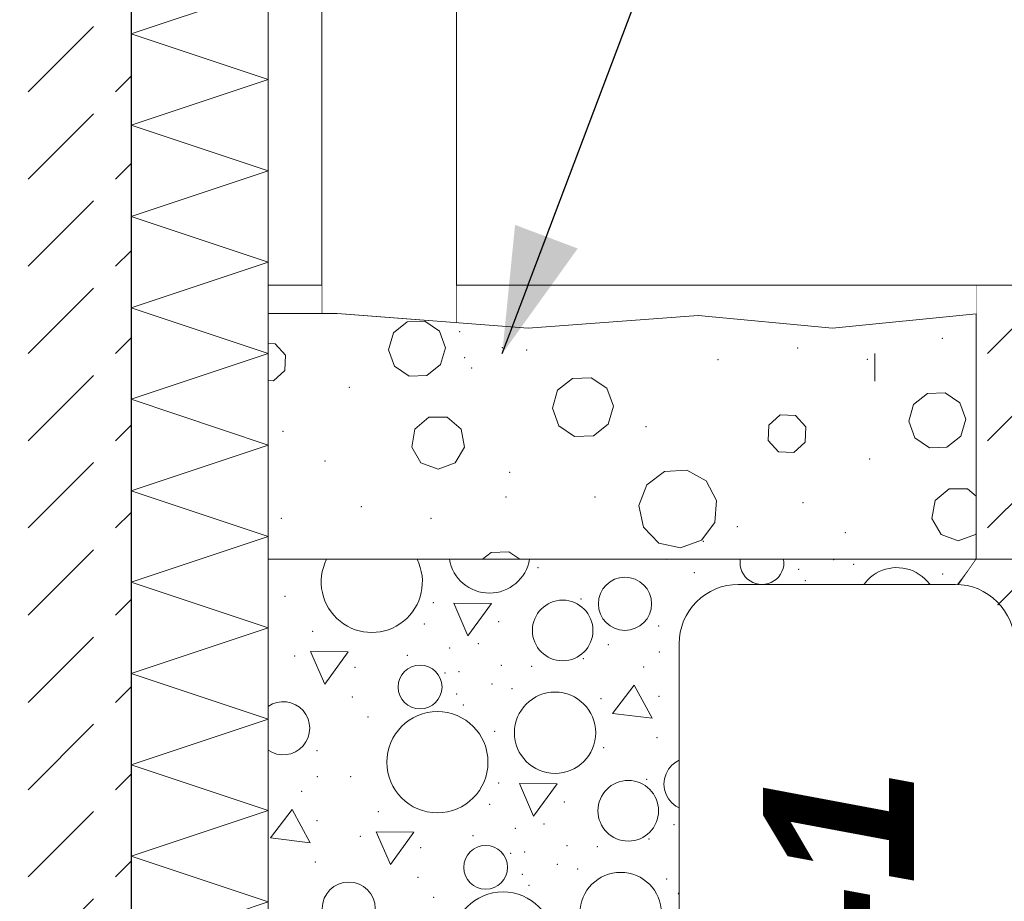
# Model space of a CAD drawing. Header units: millimetres. Extents: x -12989 to 381717, y -50461 to 30884.
# Tile 47 of 63: x 378357 to 379076, y -46360 to -45717. Entities that reach past the tile are written whole.
import ezdxf

# ---------------------------------------------------------------- set-up
doc = ezdxf.new("R2010")
doc.units = ezdxf.units.MM
doc.header["$MEASUREMENT"] = 0
doc.linetypes.add('Wipeout_Contour', pattern=[1000, 0, -1000])
for name, color, linetype in [('A_OPASKA', 7, 'Continuous'), ('A_OZN_ODNOSNIKI', 7, 'Continuous'), ('A_WYPEŁNIENIA RYSUNKI', 7, 'Continuous'), ('Nowe_A__SCIANY', 7, 'Continuous'), ('Nowe_A__STROPY', 7, 'Continuous'), ('Nowe_A_WN_WYPOSAZENIE', 7, 'Continuous'), ('Nowe_A_WYM', 7, 'Continuous')]:
    doc.layers.add(name, color=color, linetype=linetype)
for name, color, linetype, lineweight in [('A_OPASKA_Nr_pióra__1', 7, 'Continuous', 13), ('A_OPASKA_Nr_pióra__7', 7, 'Continuous', 13), ('A_OPASKA_Nr_pióra__90', 7, 'Continuous', 13), ('A_OZN_ODNOSNIKI_Nr_pióra__6', 7, 'Continuous', 13), ('A_OZN_ODNOSNIKI_Nr_pióra__85', 7, 'Continuous', 13), ('A_WYPEŁNIENIA RYSUNKI_Nr_pióra__18', 9, 'Continuous', 13), ('Nowe_A__DACHY_WIEZBA_Nr_pióra__41', 7, 'Continuous', 15), ('Nowe_A__SCIANY_Nr_pióra__27', 7, 'Continuous', 25), ('Nowe_A__SCIANY_Nr_pióra__47', 7, 'Continuous', 15), ('Nowe_A__STROPY_Nr_pióra__69', 7, 'Continuous', 13), ('Nowe_A_OZN_ODNOSNIKI_Nr_pióra__85', 7, 'Continuous', 13), ('Nowe_A_WN_WYPOSAZENIE_Nr_pióra__2', 7, 'Continuous', 13), ('Nowe_A_WYM_Nr_pióra__1', 7, 'Continuous', 13), ('Nowe_A_WYM_Nr_pióra__45', 7, 'Continuous', 15), ('Nowe_A_WYM_Nr_pióra__85', 7, 'Continuous', 13)]:
    doc.layers.add(name, color=color, linetype=linetype, lineweight=lineweight)
for name, color, linetype, lineweight, true_color in [('A_OPASKA_Nr_pióra__163', 7, 'Continuous', 5, 0x6a6a6a), ('A_OPASKA_Nr_pióra__178', 7, 'Continuous', 5, 0x6a6a6a), ('Nowe_A__SCIANY_Nr_pióra__169', 7, 'Continuous', 5, 0x6a6a6a), ('Nowe_A__SCIANY_Nr_pióra__174', 7, 'Continuous', 5, 0x6a6a6a), ('Nowe_A__STROPY_Nr_pióra__169', 7, 'Continuous', 5, 0x6a6a6a), ('Nowe_A__STROPY_Nr_pióra__178', 7, 'Continuous', 5, 0x6a6a6a)]:
    doc.layers.add(name, color=color, linetype=linetype, lineweight=lineweight, true_color=true_color)
doc.styles.add('STYL_AUTOMATYCZNY_5', font='arial.ttf')
doc.styles.add('STYL_AUTOMATYCZNY_6', font='arial.ttf')
doc.dimstyles.new('STYL_AUTOMATYCZNY__1', dxfattribs={"dimtxt": 139.999998, "dimasz": 57, "dimexe": 0.18, "dimexo": 0.0625, "dimgap": 0, "dimtad": 1, "dimdec": 0, "dimlfac": 0.1, "dimzin": 0, "dimdsep": 46, "dimtxsty": 'STYL_AUTOMATYCZNY_5', "dimblk": 'ARROWHEAD_6', "dimblk1": 'ARROWHEAD_6', "dimblk2": 'ARROWHEAD_6', "dimcen": 0.09, "dimse1": 1, "dimse2": 1, "dimclrd": 7, "dimclre": 7, "dimclrt": 7, "dimadec": 0, "dimazin": 0, "dimtfac": 1, "dimtdec": 4, "dimtmove": 0, "dimatfit": 3, "dimfxl": 0, "dimtolj": 1, "dimtzin": 0, "dimarcsym": 0})
doc.dimstyles.new('STYL_AUTOMATYCZNY__3', dxfattribs={"dimtxt": 0.18, "dimasz": 91.2, "dimexe": 0.18, "dimexo": 0.0625, "dimgap": 0, "dimtad": 0, "dimtih": 1, "dimtoh": 1, "dimdec": 4, "dimzin": 0, "dimdsep": 46, "dimcen": 0.09, "dimadec": 0, "dimazin": 0, "dimtfac": 1, "dimtdec": 4, "dimtmove": 0, "dimatfit": 3, "dimldrblk": 'ARROWHEAD_5', "dimfxl": 0, "dimtolj": 1, "dimtzin": 0, "dimarcsym": 0})
pattern_1 = [(0, (363535.4, -45960.6), (0, 233.827), [14.625, -120.375]), (0, (363602.9, -45843.68), (0, 233.827), [14.625, -120.375]), (60, (363535.4, -45960.6), (-202.5, 116.9134), [14.625, -120.375]), (60, (363670.4, -45960.6), (-202.5, 116.9134), [14.625, -120.375]), (120, (363550.03, -45960.6), (202.5, 116.9134), [14.625, -120.375]), (120, (363685.03, -45960.6), (202.5, 116.9134), [14.625, -120.375]), (0, (363535.404, -45938.09), (0, 45), [0, -45, 0, -67.5]), (45, (363557.904, -45938.09), (-31.8198, 31.8198), [0, -33.75, 0, -56.25])]
pattern_2 = [(45, (363535.4, -45960.59), (-63.6396, 63.6396), [67.5, -22.5]), (45, (363535.4, -45896.95), (-63.6396, 63.6396), [67.5, -22.5])]

# ---------------------------------------------------------------- blocks, each defined once
blk = doc.blocks.new('*X21', base_point=(363535.4, -45960.59))
at = {"layer": 'Nowe_A__STROPY_Nr_pióra__178', "color": 251, "linetype": 'Continuous', "lineweight": 5, "true_color": 0x6a6a6a}
for p, q in [((378829.32, -46110.59), (378829.44, -46110.87)), ((378829.44, -46110.87), (378829.64, -46110.59)), ((379050.76, -46117.34), (379039.33, -46132.36)), ((379039.33, -46132.36), (379040.34, -46132.48)), ((378674.04, -46142.64), (378684.42, -46166.51)), ((378701.54, -46142.91), (378674.04, -46142.64)), ((378684.42, -46166.51), (378701.54, -46142.91)), ((378569.56, -46177.82), (378579.94, -46201.68)), ((378597.06, -46178.08), (378569.56, -46177.82)), ((378579.94, -46201.68), (378597.06, -46178.08)), ((378971.42, -46183.39), (378981.8, -46207.25)), ((378998.92, -46183.66), (378971.42, -46183.39)), ((378981.8, -46207.25), (378998.92, -46183.66)), ((378805.59, -46202.46), (378789.83, -46223.17)), ((378818.78, -46226.6), (378805.59, -46202.46)), ((378866.94, -46218.56), (378877.32, -46242.43)), ((378894.44, -46218.83), (378866.94, -46218.56)), ((378877.32, -46242.43), (378894.44, -46218.83)), ((378789.83, -46223.17), (378818.78, -46226.6)), ((378721.92, -46274.2), (378732.31, -46298.06)), ((378749.42, -46274.47), (378721.92, -46274.2)), ((378732.31, -46298.06), (378749.42, -46274.47)), ((378556.1, -46293.27), (378540.33, -46313.98)), ((378569.28, -46317.41), (378556.1, -46293.27)), ((378540.33, -46313.98), (378569.28, -46317.41)), ((378617.44, -46309.37), (378627.83, -46333.24)), ((378644.94, -46309.64), (378617.44, -46309.37)), ((378627.83, -46333.24), (378644.94, -46309.64)), ((379019.3, -46314.95), (379029.69, -46338.81)), ((379046.8, -46315.22), (379019.3, -46314.95)), ((379029.69, -46338.81), (379046.8, -46315.22)), ((378853.48, -46334.02), (378837.71, -46354.72)), ((378866.66, -46358.15), (378853.48, -46334.02)), ((378914.82, -46350.12), (378925.21, -46373.98)), ((378942.32, -46350.39), (378914.82, -46350.12)), ((378925.21, -46373.98), (378942.32, -46350.39)), ((378837.71, -46354.72), (378866.66, -46358.15))]:
    blk.add_line(p, q, dxfattribs=at)
for centre, radius in [((378798.98, -46143.12), 19.4), ((378911.59, -46167.87), 36.91), ((378753.51, -46162.59), 22.12), ((378649.48, -46203.86), 16), ((378747.97, -46237.21), 29.68), ((378662.09, -46258.68), 36.91), ((378946.86, -46244.61), 16), ((379045.35, -46277.95), 29.68), ((378846.86, -46274.68), 19.4), ((378959.47, -46299.42), 36.91), ((378801.39, -46294.14), 22.12), ((378697.36, -46335.42), 16), ((378795.85, -46368.76), 29.68), ((378597.36, -46365.49), 19.4), ((378709.98, -46390.23), 36.91), ((378994.74, -46376.17), 16)]:
    blk.add_circle(centre, radius, dxfattribs=at)
for centre, radius, start, end in [((378614.21, -46127.12), 36.91, 153.39764, 26.60236), ((378700.09, -46105.65), 29.68, 189.58824, 350.41176), ((378898.98, -46113.05), 16, 171.1478, 8.8522), ((378997.47, -46146.4), 29.68, 347.90471, 303.0279), ((379050.89, -46203.33), 22.12, 141.18613, 38.81387), ((378549.48, -46233.93), 19.4, 235.5469, 124.4531)]:
    blk.add_arc(centre, radius, start, end, dxfattribs=at)
for p in [(378951.34, -46110.91), (378735.51, -46116.64), (378849.49, -46120.36), (378925.68, -46118.04), (378965.95, -46114.34), (378930.55, -46126.21), (379030.92, -46121.42), (378860.97, -46134.8), (378550.84, -46137.63), (378766.98, -46139.69), (378659.01, -46142.28), (378953.37, -46145.35), (378706.89, -46156.17), (378706.89, -46156.17), (378571.17, -46163.25), (378652.44, -46157.79), (378823.69, -46159.37), (378671.03, -46175.32), (378691.88, -46172.13), (378786.77, -46172.81), (378557.92, -46181.27), (378640.13, -46180.7), (378768.53, -46183.17), (378824.01, -46178.39), (378848.22, -46178.38), (378956.39, -46183.03), (378602.03, -46189.41), (378708.67, -46188.03), (378730.94, -46188.73), (378812.53, -46189.17), (378667.65, -46193.53), (378677.93, -46192.74), (378949.82, -46198.54), (379004.27, -46196.92), (379004.27, -46196.92), (378701.84, -46201.72), (378716.45, -46205.15), (378868.55, -46203.99), (378599.99, -46211.17), (378676.18, -46208.85), (378781.42, -46212.23), (378823.72, -46210.53), (378989.26, -46212.88), (378681.05, -46217.02), (378968.41, -46216.07), (378611.47, -46225.61), (378855.3, -46222.02), (378937.51, -46221.44), (379065.91, -46223.92), (378899.41, -46230.15), (378965.03, -46234.28), (378975.31, -46233.48), (379006.05, -46228.78), (379028.32, -46229.48), (378703.87, -46236.16), (378822.4, -46240.67), (378999.22, -46242.47), (378783.39, -46248.19), (378973.56, -46249.6), (379013.83, -46245.9), (378574.2, -46250.18), (378897.37, -46251.91), (378978.43, -46257.77), (378574.52, -46269.2), (378598.72, -46269.19), (378814.86, -46271.25), (378908.85, -46266.36), (378706.89, -46273.84), (379001.25, -46276.9), (378563.03, -46279.98), (378700.32, -46289.35), (378754.77, -46287.73), (378754.77, -46287.73), (378871.58, -46290.93), (378619.05, -46294.8), (378574.22, -46301.34), (378718.92, -46306.88), (378739.77, -46303.69), (378834.65, -46304.37), (378605.8, -46312.83), (378688.02, -46312.25), (378871.9, -46309.94), (378896.1, -46309.94), (378649.91, -46320.96), (378756.56, -46319.59), (378778.82, -46320.29), (378816.41, -46314.73), (378860.41, -46320.73), (379004.27, -46314.58), (378715.54, -46325.09), (378725.82, -46324.29), (379052.15, -46328.48), (379052.15, -46328.48), (378572.9, -46331.48), (378749.73, -46333.28), (378916.43, -46335.55), (378997.7, -46330.1), (378647.87, -46342.72), (378724.06, -46340.41), (378764.34, -46336.71), (378871.6, -46342.09), (378728.93, -46348.58), (378829.31, -46343.78), (379016.3, -46347.62), (379037.15, -46344.44), (378659.36, -46357.17), (378903.18, -46353.58), (378985.4, -46353)]:
    blk.add_point(p, dxfattribs=at)
blk = doc.blocks.new('ElemPrzekroju_11_1', base_point=(363535.4, -45960.59))
at = {"layer": 'Nowe_A__STROPY_Nr_pióra__169', "linetype": 'Continuous', "lineweight": 0, "true_color": 0x1a1a1a}
blk.add_hatch(color=250, dxfattribs=at).paths.add_polyline_path([(378538.5, -45980.59), (378538.5, -46060.59), (379055.4, -46060.59), (379055.4, -45980.59)])
at = {"layer": 'Nowe_A__STROPY_Nr_pióra__69', "color": 7, "linetype": 'Continuous', "lineweight": 13}
blk.add_line((379055.4, -45980.59), (378538.5, -45980.59), dxfattribs=at)
at = {"color": 254, "linetype": 'Wipeout_Contour', "lineweight": 0, "ltscale": 1526360.460028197}
blk.add_wipeout([(378538.5, -46110.59), (379055.4, -46110.59), (379055.4, -46060.59), (378538.5, -46060.59)], dxfattribs=at).dxf.layer = 'Nowe_A__STROPY'
at = {"layer": 'Nowe_A__STROPY_Nr_pióra__178', "linetype": 'Continuous', "lineweight": 5, "true_color": 0x6a6a6a}
h = blk.add_hatch(dxfattribs=at)
h.set_pattern_fill('Chudy_beton_B15_I_WSC_0001', color=251, style=0, pattern_type=2)
h.set_pattern_definition(pattern_1)
h.paths.add_polyline_path([(378538.5, -46110.59), (379055.4, -46110.59), (379055.4, -46060.59), (378538.5, -46060.59)])
at = {"layer": 'Nowe_A__STROPY_Nr_pióra__69', "color": 7, "linetype": 'Continuous', "lineweight": 13}
blk.add_line((379055.4, -46060.59), (378538.5, -46060.59), dxfattribs=at)
at = {"color": 254, "linetype": 'Wipeout_Contour', "lineweight": 0, "ltscale": 3058621.162091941}
blk.add_wipeout([(379055.4, -46110.59), (378538.5, -46110.59), (378538.5, -46510.59), (381359.66, -46510.59), (381359.66, -46110.59), (379134.99, -46110.59), (379189.27, -46189.47), (379001.12, -46189.47)], dxfattribs=at).dxf.layer = 'Nowe_A__STROPY'
at = {"layer": 'Nowe_A__STROPY_Nr_pióra__69', "color": 7, "linetype": 'Continuous', "lineweight": 13}
for p, q in [((379055.4, -46110.59), (378538.5, -46110.59)), ((379055.4, -46110.59), (379001.12, -46189.47)), ((379189.27, -46189.47), (379001.12, -46189.47))]:
    blk.add_line(p, q, dxfattribs=at)
at = {"layer": 'Nowe_A__STROPY', "lineweight": 0}
blk.add_blockref('*X21', (363535.4, -45960.59), dxfattribs=at)
blk = doc.blocks.new('ElemPrzekroju_15_1', base_point=(363535.4, -45960.59))
at = {"color": 254, "linetype": 'Wipeout_Contour', "lineweight": 0, "ltscale": 1525153.635722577}
blk.add_wipeout([(378577.66, -45980.59), (378583.6, -45980.59), (378583.6, -44731.49), (378577.66, -44731.49)], dxfattribs=at).dxf.layer = 'Nowe_A_WN_WYPOSAZENIE'
at = {"layer": 'Nowe_A_WN_WYPOSAZENIE_Nr_pióra__2', "color": 7, "linetype": 'Continuous', "lineweight": 13}
blk.add_line((378577.66, -45980.59), (378577.66, -44731.49), dxfattribs=at)
at = {"color": 254, "linetype": 'Wipeout_Contour', "lineweight": 0, "ltscale": 1525187.594876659}
blk.add_wipeout([(378594.76, -44731.49), (378583.6, -44731.49), (378583.6, -45980.59), (378594.76, -45980.59)], dxfattribs=at).dxf.layer = 'Nowe_A_WN_WYPOSAZENIE'
at = {"color": 254, "linetype": 'Wipeout_Contour', "lineweight": 0, "ltscale": 1525239.623466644}
blk.add_wipeout([(378594.76, -44731.49), (378594.76, -45980.59), (378609.8, -45980.59), (378609.8, -44731.49)], dxfattribs=at).dxf.layer = 'Nowe_A_WN_WYPOSAZENIE'
at = {"color": 254, "linetype": 'Wipeout_Contour', "lineweight": 0, "ltscale": 1525303.445931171}
blk.add_wipeout([(378609.8, -45980.59), (378626.9, -45980.59), (378626.9, -44731.49), (378609.8, -44731.49)], dxfattribs=at).dxf.layer = 'Nowe_A_WN_WYPOSAZENIE'
at = {"color": 254, "linetype": 'Wipeout_Contour', "lineweight": 0, "ltscale": 1525371.364302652}
blk.add_wipeout([(378644.01, -44731.49), (378626.9, -44731.49), (378626.9, -45980.59), (378644.01, -45980.59)], dxfattribs=at).dxf.layer = 'Nowe_A_WN_WYPOSAZENIE'
at = {"color": 254, "linetype": 'Wipeout_Contour', "lineweight": 0, "ltscale": 1525435.186636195}
blk.add_wipeout([(378644.01, -45980.59), (378659.04, -45980.59), (378659.04, -44731.49), (378644.01, -44731.49)], dxfattribs=at).dxf.layer = 'Nowe_A_WN_WYPOSAZENIE'
at = {"color": 254, "linetype": 'Wipeout_Contour', "lineweight": 0, "ltscale": 1525487.215017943}
blk.add_wipeout([(378659.04, -45980.59), (378670.21, -45980.59), (378670.21, -44731.49), (378659.04, -44731.49)], dxfattribs=at).dxf.layer = 'Nowe_A_WN_WYPOSAZENIE'
at = {"color": 254, "linetype": 'Wipeout_Contour', "lineweight": 0, "ltscale": 1525521.174306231}
blk.add_wipeout([(378670.21, -45980.59), (378676.14, -45980.59), (378676.14, -44731.49), (378670.21, -44731.49)], dxfattribs=at).dxf.layer = 'Nowe_A_WN_WYPOSAZENIE'
at = {"layer": 'Nowe_A_WN_WYPOSAZENIE_Nr_pióra__2', "color": 7, "linetype": 'Continuous', "lineweight": 13}
blk.add_line((378676.14, -45980.59), (378676.14, -44731.49), dxfattribs=at)
blk = doc.blocks.new('ElemPrzekroju_23_1', base_point=(363535.4, -45960.59))
at = {"color": 254, "linetype": 'Wipeout_Contour', "lineweight": 0, "ltscale": 4582666.013418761}
blk.add_wipeout([(379055.4, -46110.59), (379134.99, -46110.59), (379134.99, -46099.5), (379134.99, -46049.5), (379135.4, -46049.5), (379135.4, -46040.59), (379135.4, -45969.5), (379135.4, -45930.59), (379115.4, -45910.59), (379055.4, -45910.59), (379055.4, -45980.37), (379055.4, -45980.59)], dxfattribs=at).dxf.layer = 'A_OPASKA'
at = {"layer": 'A_OPASKA_Nr_pióra__163', "linetype": 'Continuous', "lineweight": 5, "true_color": 0x6a6a6a}
h = blk.add_hatch(dxfattribs=at)
h.set_pattern_fill('Beton_0001', color=251, style=0, pattern_type=2)
h.set_pattern_definition(pattern_2)
h.paths.add_polyline_path([(379055.4, -46110.59), (379134.99, -46110.59), (379134.99, -46099.5), (379134.99, -46049.5), (379135.4, -46049.5), (379135.4, -46040.59), (379135.4, -45969.5), (379135.4, -45930.59), (379115.4, -45910.59), (379055.4, -45910.59), (379055.4, -45980.37), (379055.4, -45980.59)])
at = {"layer": 'A_OPASKA_Nr_pióra__7', "color": 7, "linetype": 'Continuous', "lineweight": 13}
for q in [(379055.4, -45910.59), (379135.4, -45930.59)]:
    blk.add_line((379115.4, -45910.59), q, dxfattribs=at)
at = {"layer": 'A_OPASKA_Nr_pióra__7', "color": 7, "linetype": 'Continuous', "lineweight": 13, "flags": 128}
for points in [[(379135.4, -45930.59), (379135.4, -45969.5), (379135.4, -45980.59)], [(379135.4, -45980.59), (379135.4, -46040.59), (379135.4, -46049.5)]]:
    blk.add_lwpolyline(points, dxfattribs=at)
at = {"color": 254, "linetype": 'Wipeout_Contour', "lineweight": 0, "ltscale": 1145501.337318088}
blk.add_wipeout([(379055.4, -45980.37), (379055.16, -45980.59), (379055.4, -45980.59)], dxfattribs=at).dxf.layer = 'A_OPASKA'
at = {"color": 254, "linetype": 'Wipeout_Contour', "lineweight": 0, "ltscale": 1527575.8398355}
blk.add_wipeout([(379055.4, -46110.59), (379001.12, -46189.47), (379189.27, -46189.47), (379134.99, -46110.59)], dxfattribs=at).dxf.layer = 'A_OPASKA'
at = {"layer": 'A_OPASKA_Nr_pióra__163', "linetype": 'Continuous', "lineweight": 5, "true_color": 0x6a6a6a}
h = blk.add_hatch(dxfattribs=at)
h.set_pattern_fill('Beton_0001', color=251, style=0, pattern_type=2)
h.set_pattern_definition(pattern_2)
h.paths.add_polyline_path([(379055.4, -46110.59), (379001.12, -46189.47), (379189.27, -46189.47), (379134.99, -46110.59)])
at = {"layer": 'A_OPASKA_Nr_pióra__178', "linetype": 'Continuous', "lineweight": 5, "true_color": 0x6a6a6a}
h = blk.add_hatch(dxfattribs=at)
h.set_pattern_fill('Chudy_beton_B15_I_WSC_0001', color=251, style=0, pattern_type=2)
h.set_pattern_definition(pattern_1)
h.paths.add_polyline_path([(379055.4, -45980.37), (379055.16, -45980.59), (379055.4, -45980.59)])
at = {"layer": 'A_OPASKA_Nr_pióra__1', "color": 7, "linetype": 'Continuous', "lineweight": 13}
blk.add_line((379055.4, -45980.37), (379055.16, -45980.59), dxfattribs=at)
at = {"layer": 'A_OPASKA_Nr_pióra__7', "color": 7, "linetype": 'Continuous', "lineweight": 13}
for p, q in [((379055.4, -45910.59), (379055.4, -45980.37)), ((379134.99, -46110.59), (379055.4, -46110.59))]:
    blk.add_line(p, q, dxfattribs=at)
at = {"layer": 'A_OPASKA_Nr_pióra__7', "color": 7, "linetype": 'Continuous', "lineweight": 13, "flags": 128}
blk.add_lwpolyline([(379055.4, -45980.37), (379055.4, -45980.59), (379055.4, -46060.59), (379055.4, -46110.59)], dxfattribs=at)
blk = doc.blocks.new('ElemPrzekroju_24_1', base_point=(363535.4, -45960.59))
at = {"color": 254, "linetype": 'Wipeout_Contour', "lineweight": 0, "ltscale": 1525344.349887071}
blk.add_wipeout([(378538.5, -45980.37), (378577.66, -45980.37), (378577.66, -45910.59), (378538.5, -45910.59)], dxfattribs=at).dxf.layer = 'A_OPASKA'
at = {"color": 254, "linetype": 'Wipeout_Contour', "lineweight": 0, "ltscale": 1526566.154950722}
blk.add_wipeout([(379055.4, -45910.59), (378676.14, -45910.59), (378676.14, -45980.37), (379055.4, -45980.37)], dxfattribs=at).dxf.layer = 'A_OPASKA'
at = {"layer": 'A_OPASKA_Nr_pióra__90', "color": 7, "linetype": 'Continuous', "lineweight": 13}
for p, q in [((378538.5, -45910.59), (378577.66, -45910.59)), ((378676.14, -45910.59), (379055.4, -45910.59))]:
    blk.add_line(p, q, dxfattribs=at)
at = {"color": 254, "linetype": 'Wipeout_Contour', "lineweight": 0, "ltscale": 1525361.217848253}
blk.add_wipeout([(378538.5, -45980.59), (378577.66, -45980.59), (378577.66, -45980.37), (378538.5, -45980.37)], dxfattribs=at).dxf.layer = 'A_OPASKA'
at = {"color": 254, "linetype": 'Wipeout_Contour', "lineweight": 0, "ltscale": 1526582.767608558}
blk.add_wipeout([(378676.14, -45980.37), (378676.14, -45980.59), (379055.16, -45980.59), (379055.4, -45980.37)], dxfattribs=at).dxf.layer = 'A_OPASKA'
at = {"layer": 'A_OPASKA_Nr_pióra__90', "color": 7, "linetype": 'Continuous', "lineweight": 13}
for p, q in [((378538.5, -45980.37), (378577.66, -45980.37)), ((378676.14, -45980.37), (379055.4, -45980.37))]:
    blk.add_line(p, q, dxfattribs=at)
blk = doc.blocks.new('*X158', base_point=(363535.4, -45960.59))
at = {"layer": 'A_WYPEŁNIENIA RYSUNKI_Nr_pióra__18', "color": 9, "linetype": 'Continuous', "lineweight": 13}
for p, q in [((378640.09, -45937.43), (378629.96, -45945.34)), ((378652.94, -45936.98), (378640.09, -45937.43)), ((378663.6, -45944.17), (378652.94, -45936.98)), ((378629.96, -45945.34), (378626.42, -45957.7)), ((378668, -45956.25), (378663.6, -45944.17)), ((378543.75, -45953.54), (378538.5, -45953.31)), ((378551.29, -45961.76), (378543.75, -45953.54)), ((378550.8, -45972.91), (378551.29, -45961.76)), ((378626.42, -45957.7), (378630.82, -45969.78)), ((378664.45, -45968.6), (378668, -45956.25)), ((378654.32, -45976.52), (378664.45, -45968.6)), ((378542.58, -45980.44), (378550.8, -45972.91)), ((378630.82, -45969.78), (378641.47, -45976.97)), ((378641.47, -45976.97), (378654.32, -45976.52)), ((378538.5, -45980.26), (378542.58, -45980.44)), ((378760.68, -45978.68), (378749.84, -45987.15)), ((378774.42, -45978.2), (378760.68, -45978.68)), ((378785.83, -45985.89), (378774.42, -45978.2)), ((378749.84, -45987.15), (378746.05, -46000.37)), ((378790.53, -45998.82), (378785.83, -45985.89)), ((379019.78, -45989.67), (379009.65, -45997.59)), ((379032.62, -45989.23), (379019.78, -45989.67)), ((379043.28, -45996.41), (379032.62, -45989.23)), ((379009.65, -45997.59), (379006.1, -46009.95)), ((379047.68, -46008.49), (379043.28, -45996.41)), ((378746.05, -46000.37), (378750.75, -46013.29)), ((378786.74, -46012.04), (378790.53, -45998.82)), ((378912.3, -46005.31), (378904.07, -46012.84)), ((378923.44, -46005.79), (378912.3, -46005.31)), ((378655.88, -46007.01), (378645.65, -46015.59)), ((378669.23, -46007.01), (378655.88, -46007.01)), ((378679.46, -46015.59), (378669.23, -46007.01)), ((378775.9, -46020.5), (378786.74, -46012.04)), ((378930.97, -46014.01), (378923.44, -46005.79)), ((379006.1, -46009.95), (379010.5, -46022.03)), ((379044.13, -46020.85), (379047.68, -46008.49)), ((378645.65, -46015.59), (378643.33, -46028.74)), ((378681.78, -46028.74), (378679.46, -46015.59)), ((378750.75, -46013.29), (378762.16, -46020.98)), ((378904.07, -46012.84), (378903.59, -46023.98)), ((378930.48, -46025.15), (378930.97, -46014.01)), ((378762.16, -46020.98), (378775.9, -46020.5)), ((378903.59, -46023.98), (378911.12, -46032.2)), ((378922.26, -46032.69), (378930.48, -46025.15)), ((379010.5, -46022.03), (379021.16, -46029.21)), ((379034, -46028.77), (379044.13, -46020.85)), ((378643.33, -46028.74), (378650.01, -46040.31)), ((378675.11, -46040.31), (378681.78, -46028.74)), ((378911.12, -46032.2), (378922.26, -46032.69)), ((379021.16, -46029.21), (379034, -46028.77)), ((378650.01, -46040.31), (378662.56, -46044.88)), ((378662.56, -46044.88), (378675.11, -46040.31)), ((378827.91, -46046.6), (378814.86, -46056.21)), ((378844.08, -46045.57), (378827.91, -46046.6)), ((378858.24, -46053.45), (378844.08, -46045.57)), ((378865.9, -46067.73), (378858.24, -46053.45)), ((378814.86, -46056.21), (378809.08, -46071.35)), ((379035.56, -46059.26), (379025.33, -46067.84)), ((379048.92, -46059.26), (379035.56, -46059.26)), ((379055.4, -46064.7), (379048.92, -46059.26)), ((378864.61, -46083.89), (378865.9, -46067.73)), ((379025.33, -46067.84), (379023.01, -46080.99)), ((378809.08, -46071.35), (378812.4, -46087.21)), ((378854.8, -46096.78), (378864.61, -46083.89)), ((379023.01, -46080.99), (379029.69, -46092.56)), ((378812.4, -46087.21), (378823.77, -46098.76)), ((379054.79, -46092.56), (379055.4, -46091.49)), ((378823.77, -46098.76), (378839.57, -46102.33)), ((378839.57, -46102.33), (378854.8, -46096.78)), ((379029.69, -46092.56), (379042.24, -46097.12)), ((379042.24, -46097.12), (379054.79, -46092.56)), ((378701.3, -46105.59), (378694.9, -46110.59)), ((378714.15, -46105.14), (378701.3, -46105.59)), ((378722.23, -46110.59), (378714.15, -46105.14))]:
    blk.add_line(p, q, dxfattribs=at)
for p in [(378678.28, -45944.66), (379030.73, -45949.32), (378709.36, -45956.35), (378727.31, -45957.92), (378925.06, -45956.41), (378681.92, -45963.46), (378866.78, -45964.91), (378975.89, -45964.76), (378687.2, -45971.19), (378597.79, -45985.25), (378549.32, -46017.19), (378814.35, -46013.88), (378580.16, -46039.02), (378977.47, -46037.49), (378714.88, -46047.22), (378712.26, -46065.23), (378777.13, -46065.29), (378777.13, -46065.29), (378929, -46069.44), (378606.59, -46072.33), (378548.3, -46080.82), (378657.41, -46080.67), (378880.99, -46086.92), (378959.84, -46091.27), (378856.23, -46097.5)]:
    blk.add_point(p, dxfattribs=at)
blk = doc.blocks.new('Wypełnienie_3_1', base_point=(363535.4, -45960.59))
at = {"color": 254, "linetype": 'Wipeout_Contour', "lineweight": 0, "ltscale": 3052550.67128609}
blk.add_wipeout([(378538.5, -45931.21), (378538.5, -46110.59), (379055.4, -46110.59), (379055.4, -45931.48), (378950.4, -45942.11), (378852.3, -45932.89), (378728.22, -45942.11), (378589.05, -45931.21)], dxfattribs=at).dxf.layer = 'A_WYPEŁNIENIA RYSUNKI'
at = {"layer": 'A_WYPEŁNIENIA RYSUNKI_Nr_pióra__18', "color": 9, "linetype": 'Continuous', "lineweight": 13, "flags": 128}
blk.add_lwpolyline([(378538.5, -45931.21), (378538.5, -46110.59), (379055.4, -46110.59), (379055.4, -45931.48), (378950.4, -45942.11), (378852.3, -45932.89), (378728.22, -45942.11), (378589.05, -45931.21)], close=True, dxfattribs=at)
at = {"layer": 'A_WYPEŁNIENIA RYSUNKI_Nr_pióra__18', "color": 9, "linetype": 'Continuous', "lineweight": 13}
blk.add_blockref('*X158', (363535.4, -45960.59), dxfattribs=at)
blk = doc.blocks.new('*D173', base_point=(363535.4, -45960.59))
at = {"layer": 'Nowe_A_WYM_Nr_pióra__45', "color": 7, "linetype": 'Continuous', "lineweight": 15}
for p, q in [((379592.72, -45690.59), (379532.72, -45630.59)), ((379532.72, -45950.59), (379592.72, -46010.59))]:
    blk.add_line(p, q, dxfattribs=at)
at = {"layer": 'Nowe_A_WYM_Nr_pióra__85', "color": 7, "linetype": 'Continuous', "lineweight": 13}
for p, q in [((379562.72, -45660.59), (379562.72, -45615.59)), ((379618.97, -45660.59), (379506.47, -45660.59)), ((379562.72, -45980.59), (379562.72, -45660.59)), ((379618.97, -45980.59), (379506.47, -45980.59)), ((379562.72, -46025.59), (379562.72, -45980.59))]:
    blk.add_line(p, q, dxfattribs=at)
at = {"layer": 'Nowe_A_WYM_Nr_pióra__1', "color": 7, "lineweight": 13, "insert": (379534.72, -45927.37), "char_height": 140, "attachment_point": 7, "rotation": 90, "style": 'STYL_AUTOMATYCZNY_5'}
blk.add_mtext('\\A1;{\\pql;\\fArial|b0|i0|c238|p0;\\W1.000000;32}', dxfattribs=at)
blk = doc.blocks.new('ARROWHEAD_6')
at = {"color": 0, "linetype": 'Continuous', "lineweight": 0}
for p, q in [((-0.5, -0.5), (0.5, 0.5)), ((0, 0), (-1, 0))]:
    blk.add_line(p, q, dxfattribs=at)
blk = doc.blocks.new('Etykieta_6_1', base_point=(378538.5, -46410.59))
at = {"color": 254, "linetype": 'Wipeout_Contour', "lineweight": 0, "ltscale": 9163016.488638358}
blk.add_wipeout([(378838.5, -46172.18), (378838.5, -46649), (378838.5, -46649), (378844.29, -46670.61), (378860.11, -46686.43), (378881.72, -46692.22), (378881.72, -46692.22), (379040.15, -46692.22), (379040.15, -46692.22), (379061.76, -46686.43), (379077.57, -46670.61), (379083.36, -46649), (379083.36, -46649), (379083.36, -46172.18), (379083.36, -46172.18), (379077.57, -46150.57), (379061.76, -46134.76), (379040.15, -46128.97), (379040.15, -46128.97), (378881.72, -46128.97), (378881.72, -46128.97), (378860.11, -46134.76), (378844.29, -46150.57)], dxfattribs=at).dxf.layer = 'A_OZN_ODNOSNIKI'
at = {"layer": 'A_OZN_ODNOSNIKI_Nr_pióra__85', "color": 7, "linetype": 'Continuous', "lineweight": 13, "flags": 128}
blk.add_lwpolyline([(378838.5, -46172.18, -0.414214), (378881.72, -46128.97), (379040.15, -46128.97, -0.414214), (379083.36, -46172.18), (379083.36, -46649, -0.414214), (379040.15, -46692.22), (378881.72, -46692.22, -0.414214), (378838.5, -46649)], format="xyb", close=True, dxfattribs=at)
at = {"layer": 'A_OZN_ODNOSNIKI_Nr_pióra__6', "color": 7, "lineweight": 13, "insert": (378899.82, -46595), "char_height": 110, "attachment_point": 1, "rotation": 90, "style": 'STYL_AUTOMATYCZNY_6'}
blk.add_mtext('\\A1;{\\pql;\\pt0,6000;\\fArial|b1|i1|c238|p0;\\W1.000000;SF-1\\fArial|b1|i1|c238|p0;\\W1.000000;\\A1{\\H.66x;\\S^  ;}\\fArial|b1|i1|c238|p0;\\W1.000000;\\fArial|b1|i1|c238|p0;\\W1.000000;\\A1{\\H.66x;\\S^  ;}\\fArial|b1|i1|c238|p0;\\W1.000000; \\fArial|b1|i1|c238|p0;\\W1.000000;\\fArial|b1|i1|c238|p0;\\W1.000000;\\fArial|b1|i1|c238|p0;\\W1.000000;\\fArial|b1|i1|c238|p0;\\W1.000000;\\fArial|b1|i1|c238|p0;\\W1.000000;\\fArial|b1|i1|c238|p0;\\W1.000000;\\fArial|b1|i1|c238|p0;\\W1.000000;\\fArial|b1|i1|c238|p0;\\W1.000000;\\fArial|b1|i1|c238|p0;\\W1.000000;\\fArial|b1|i1|c238|p0;\\W1.000000;\\fArial|b1|i1|c238|p0;\\W1.000000;\\fArial|b1|i1|c238|p0;\\W1.000000;\\fArial|b1|i1|c238|p0;\\W1.000000;\\fArial|b1|i1|c238|p0;\\W1.000000;\\fArial|b1|i1|c238|p0;\\W1.000000;\\fArial|b1|i1|c238|p0;\\W1.000000;\\fArial|b1|i1|c238|p0;\\W1.000000;\\fArial|b1|i1|c238|p0;\\W1.000000;\\fArial|b1|i1|c238|p0;\\W1.000000;\\fArial|b1|i1|c238|p0;\\W1.000000;\\fArial|b1|i1|c238|p0;\\W1.000000;\\fArial|b1|i1|c238|p0;\\W1.000000;\\fArial|b1|i1|c238|p0;\\W1.000000;\\fArial|b1|i1|c238|p0;\\W1.000000;\\fArial|b1|i1|c238|p0;\\W1.000000;\\fArial|b1|i1|c238|p0;\\W1.000000;\\fArial|b1|i1|c238|p0;\\W1.000000;\\fArial|b1|i1|c238|p0;\\W1.000000;\\fArial|b1|i1|c238|p0;\\W1.000000;\\fArial|b1|i1|c238|p0;\\W1.000000;\\fArial|b1|i1|c238|p0;\\W1.000000;\\fArial|b1|i1|c238|p0;\\W1.000000;\\fArial|b1|i1|c238|p0;\\W1.000000;\\fArial|b1|i1|c238|p0;\\W1.000000;\\fArial|b1|i1|c238|p0;\\W1.000000;\\fArial|b1|i1|c238|p0;\\W1.000000;\\fArial|b1|i1|c238|p0;\\W1.000000;\\fArial|b1|i1|c238|p0;\\W1.000000;\\fArial|b1|i1|c238|p0;\\W1.000000;\\fArial|b1|i1|c238|p0;\\W1.000000;\\fArial|b1|i1|c238|p0;\\W1.000000;\\fArial|b1|i1|c238|p0;\\W1.000000;\\fArial|b1|i1|c238|p0;\\W1.000000;}', dxfattribs=at)
blk = doc.blocks.new('ARROWHEAD_5')
at = {"linetype": 'Continuous', "lineweight": 0}
blk.add_hatch(color=0, dxfattribs=at).paths.add_polyline_path([(-1, 0.2679), (0, 0), (-1, -0.2679)])
at = {"color": 0, "linetype": 'Continuous', "lineweight": 0}
blk.add_line((0, 0), (-1, 0), dxfattribs=at)
blk = doc.blocks.new('*X205', base_point=(363535.4, -45960.59))
at = {"layer": 'Nowe_A__SCIANY_Nr_pióra__174', "color": 251, "linetype": 'Continuous', "lineweight": 5, "true_color": 0x6a6a6a}
for p, q in [((378538.5, -45693.93), (378438.5, -45660.59)), ((378438.5, -45727.26), (378538.5, -45693.93)), ((378538.5, -45760.59), (378438.5, -45727.26)), ((378438.5, -45793.93), (378538.5, -45760.59)), ((378538.5, -45827.26), (378438.5, -45793.93)), ((378438.5, -45860.59), (378538.5, -45827.26)), ((378538.5, -45893.93), (378438.5, -45860.59)), ((378438.5, -45927.26), (378538.5, -45893.93)), ((378538.5, -45960.59), (378438.5, -45927.26)), ((378438.5, -45993.93), (378538.5, -45960.59)), ((378538.5, -46027.26), (378438.5, -45993.93)), ((378438.5, -46060.59), (378538.5, -46027.26)), ((378538.5, -46093.93), (378438.5, -46060.59)), ((378438.5, -46127.26), (378538.5, -46093.93)), ((378538.5, -46160.59), (378438.5, -46127.26)), ((378438.5, -46193.93), (378538.5, -46160.59)), ((378538.5, -46227.26), (378438.5, -46193.93)), ((378438.5, -46260.59), (378538.5, -46227.26)), ((378538.5, -46293.93), (378438.5, -46260.59)), ((378438.5, -46327.26), (378538.5, -46293.93)), ((378538.5, -46360.59), (378438.5, -46327.26)), ((378438.5, -46393.93), (378538.5, -46360.59)), ((378538.5, -46427.26), (378438.5, -46393.93)), ((378438.5, -46460.59), (378538.5, -46427.26)), ((378538.5, -46493.93), (378438.5, -46460.59)), ((378438.5, -46527.26), (378538.5, -46493.93)), ((378538.5, -46560.59), (378438.5, -46527.26)), ((378438.5, -46593.93), (378538.5, -46560.59)), ((378538.5, -46627.26), (378438.5, -46593.93)), ((378438.5, -46660.59), (378538.5, -46627.26)), ((378538.5, -46693.93), (378438.5, -46660.59)), ((378438.5, -46727.26), (378538.5, -46693.93)), ((378538.5, -46760.59), (378438.5, -46727.26)), ((378438.5, -46793.93), (378538.5, -46760.59)), ((378538.5, -46827.26), (378438.5, -46793.93)), ((378438.5, -46860.59), (378538.5, -46827.26))]:
    blk.add_line(p, q, dxfattribs=at)
blk = doc.blocks.new('ElemPrzekroju_133_1', base_point=(363535.4, -45960.59))
at = {"color": 254, "linetype": 'Wipeout_Contour', "lineweight": 0, "ltscale": 1524666.457183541}
blk.add_wipeout([(378258.5, -45660.59), (378258.5, -46860.59), (378438.5, -46860.59), (378438.5, -45660.59)], dxfattribs=at).dxf.layer = 'Nowe_A__SCIANY'
at = {"layer": 'Nowe_A__SCIANY_Nr_pióra__169', "linetype": 'Continuous', "lineweight": 5, "true_color": 0x6a6a6a}
h = blk.add_hatch(dxfattribs=at)
h.set_pattern_fill('Beton_0001', color=251, style=0, pattern_type=2)
h.set_pattern_definition(pattern_2)
h.paths.add_polyline_path([(378258.5, -45660.59), (378258.5, -46860.59), (378438.5, -46860.59), (378438.5, -45660.59)])
at = {"layer": 'Nowe_A__SCIANY_Nr_pióra__27', "color": 7, "linetype": 'Continuous', "lineweight": 25}
for p, q in [((378258.5, -45660.59), (378258.5, -45960.59)), ((378405.4, -45660.59), (378258.5, -45660.59)), ((378357.43, -46860.59), (378258.5, -46860.59))]:
    blk.add_line(p, q, dxfattribs=at)
at = {"layer": 'Nowe_A__SCIANY_Nr_pióra__27', "color": 7, "linetype": 'Continuous', "lineweight": 25, "flags": 128}
blk.add_lwpolyline([(378258.5, -45960.59), (378258.5, -46160.59), (378258.5, -46260.59), (378258.5, -46720.59), (378258.5, -46860.59)], dxfattribs=at)
at = {"color": 254, "linetype": 'Wipeout_Contour', "lineweight": 0, "ltscale": 1525222.317966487}
blk.add_wipeout([(378538.5, -45660.59), (378438.5, -45660.59), (378438.5, -46860.59), (378538.5, -46860.59)], dxfattribs=at).dxf.layer = 'Nowe_A__SCIANY'
at = {"layer": 'Nowe_A__SCIANY_Nr_pióra__27', "color": 7, "linetype": 'Continuous', "lineweight": 25}
for p, q in [((378438.5, -45660.59), (378405.4, -45660.59)), ((378438.5, -45660.59), (378438.5, -46860.59)), ((378438.5, -46860.59), (378357.43, -46860.59))]:
    blk.add_line(p, q, dxfattribs=at)
at = {"layer": 'Nowe_A__SCIANY_Nr_pióra__47', "color": 7, "linetype": 'Continuous', "lineweight": 15}
for p, q in [((378538.5, -45660.59), (378515.4, -45660.59)), ((378538.5, -45660.59), (378538.5, -45980.59)), ((378538.5, -46860.59), (378438.5, -46860.59))]:
    blk.add_line(p, q, dxfattribs=at)
at = {"layer": 'Nowe_A__SCIANY_Nr_pióra__47', "color": 7, "linetype": 'Continuous', "lineweight": 15, "flags": 128}
blk.add_lwpolyline([(378538.5, -45980.59), (378538.5, -46060.59), (378538.5, -46110.59), (378538.5, -46510.59), (378538.5, -46860.59)], dxfattribs=at)
at = {"layer": 'Nowe_A__SCIANY', "lineweight": 0}
blk.add_blockref('*X205', (363535.4, -45960.59), dxfattribs=at)

msp = doc.modelspace()

# ---------------------------------------------------------------- block references
at = {"layer": 'Nowe_A__STROPY', "lineweight": 0}
msp.add_blockref('ElemPrzekroju_11_1', (363535.4, -45960.59), dxfattribs=at)

# ---------------------------------------------------------------- next in the draw order: block references
at = {"layer": 'A_OPASKA', "lineweight": 0}
msp.add_blockref('ElemPrzekroju_23_1', (363535.4, -45960.59), dxfattribs=at)
at = {"layer": 'Nowe_A_WN_WYPOSAZENIE', "lineweight": 0}
msp.add_blockref('ElemPrzekroju_15_1', (363535.4, -45960.59), dxfattribs=at)

# ---------------------------------------------------------------- next in the draw order: block references
at = {"layer": 'A_OPASKA', "lineweight": 0}
msp.add_blockref('ElemPrzekroju_24_1', (363535.4, -45960.59), dxfattribs=at)

# ---------------------------------------------------------------- next in the draw order: block references
at = {"layer": 'A_WYPEŁNIENIA RYSUNKI_Nr_pióra__18', "color": 9, "linetype": 'Continuous', "lineweight": 13}
msp.add_blockref('Wypełnienie_3_1', (363535.4, -45960.59), dxfattribs=at)

# ---------------------------------------------------------------- next in the draw order: linework, layer by layer
at = {"layer": 'Nowe_A__DACHY_WIEZBA_Nr_pióra__41', "color": 7, "linetype": 'Continuous', "lineweight": 15}
msp.add_line((378981.26, -45960.59), (378981.26, -45980.59), dxfattribs=at)
msp.add_line((378981.26, -45960.59), (378981.26, -45980.59), dxfattribs=at)

# ---------------------------------------------------------------- next in the draw order: dimensions: what is measured, and where the dimension line sits
at = {"layer": 'Nowe_A_WYM', "color": 7, "linetype": 'Continuous', "lineweight": 13}
dim = msp.add_linear_dim(base=(379562.72, -45660.59), p1=(378485.4, -45980.59), p2=(378385.4, -45660.59), angle=90, dimstyle='STYL_AUTOMATYCZNY__1', dxfattribs=at)
dim.commit()
dim.dimension.update_dxf_attribs({"geometry": '*D173', "text_midpoint": (379464.72, -45820.83), "dimtype": 160, "text_rotation": 90})

# ---------------------------------------------------------------- next in the draw order: leaders
at = {"layer": 'Nowe_A_OZN_ODNOSNIKI_Nr_pióra__85', "color": 7, "linetype": 'Continuous', "lineweight": 13, "annotation_type": 0, "has_hookline": 1, "hookline_direction": 0, "text_width": 745.8}
msp.add_leader([(378709.42, -45960.59), (379176.6, -44722.99), (379280.95, -44722.99)], dimstyle='STYL_AUTOMATYCZNY__3', dxfattribs=at)

# ---------------------------------------------------------------- next in the draw order: block references
at = {"layer": 'A_OZN_ODNOSNIKI', "color": 7, "linetype": 'Continuous', "lineweight": 13}
msp.add_blockref('Etykieta_6_1', (378538.5, -46410.59), dxfattribs=at)

# ---------------------------------------------------------------- next in the draw order: block references
at = {"layer": 'Nowe_A__SCIANY', "lineweight": 0}
msp.add_blockref('ElemPrzekroju_133_1', (363535.4, -45960.59), dxfattribs=at)

doc.saveas('drawing.dxf')
